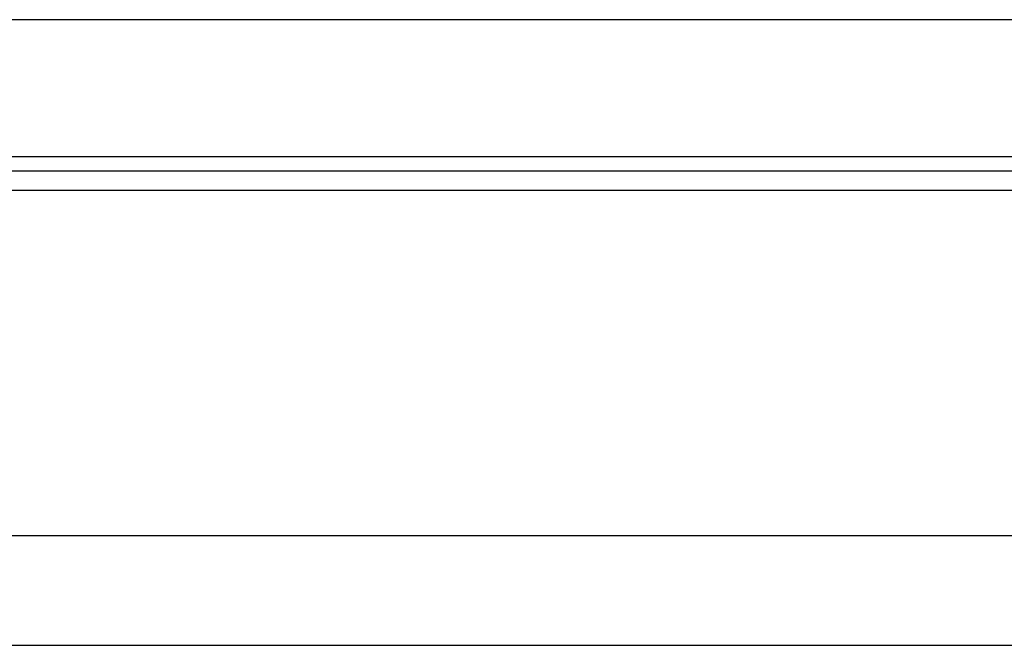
# Model space of a CAD drawing. Header units: millimetres. Extents: x 23 to 524, y 152 to 321.
# Tile 37 of 57: x 406 to 424, y 178 to 189. Entities that reach past the tile are written whole.
import ezdxf

# ---------------------------------------------------------------- set-up
doc = ezdxf.new("R2010")
doc.units = ezdxf.units.MM
doc.header["$LTSCALE"] = 0.15
doc.layers.add('2', color=7, linetype='CONTINUOUS', true_color=0xffffff)
doc.layers.add('OUT', color=3, linetype='CONTINUOUS')

msp = doc.modelspace()

# ---------------------------------------------------------------- linework, layer by layer
at = {"layer": '2', "color": 0, "linetype": 'Continuous'}
for p, q in [((278.114, 186.18), (524.372, 186.18)), ((278.335, 185.827), (524.372, 185.827)), ((279.975, 179.534), (524.372, 179.534)), ((224.372, 177.534), (524.372, 177.534))]:
    msp.add_line(p, q, dxfattribs=at)
at = {"layer": 'OUT', "color": 0}
for p, q in [((444.622, 188.934), (354.122, 188.934)), ((444.622, 186.434), (354.122, 186.434))]:
    msp.add_line(p, q, dxfattribs=at)

doc.saveas('drawing.dxf')
